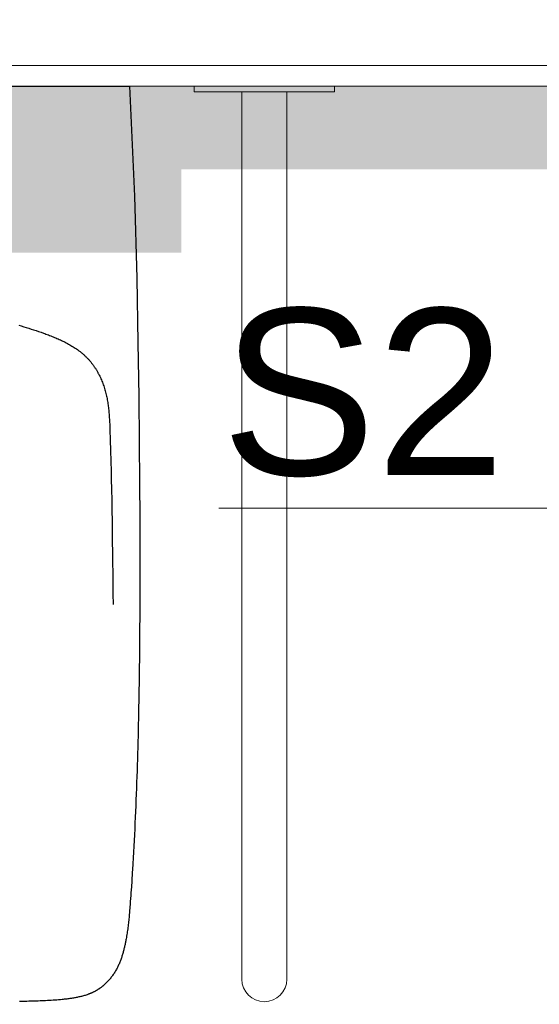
# Model space of a CAD drawing. Header units: millimetres. Extents: x -6792 to 22441, y -13430 to 4653.
# Tile 24 of 256: x -5602 to -5571, y -7996 to -7936. Entities that reach past the tile are written whole.
import ezdxf
from ezdxf import colors
from ezdxf.entities.mleader import LeaderData, LeaderLine
from ezdxf.math import Vec2, Vec3

# ---------------------------------------------------------------- set-up
doc = ezdxf.new("R2010")
doc.units = ezdxf.units.MM
for name, color, linetype, lineweight in [('_A_KOLORYSTYKA ŚCIAN', 40, 'Continuous', 5), ('_A_OPIS', 253, 'Continuous', 9), ('_A_ŚCIANY WEWNĘTRZNE', 7, 'Continuous', 13)]:
    doc.layers.add(name, color=color, linetype=linetype, lineweight=lineweight)
doc.layers.add('Wyposazenie Wew - Urzadzenia Sanitarne', color=6, linetype='Continuous')
doc.styles.get("Standard").update_dxf_attribs({"font": 'arial.ttf'})

# ---------------------------------------------------------------- blocks, each defined once
blk = doc.blocks.new('Poręcz NPS_Prosta')
at = {"linetype": 'Continuous', "lineweight": 20}
for p, q in [((4.225, 0), (-4.225, 0)), ((-4.225, -0.338), (-4.225, 0)), ((4.225, -0.338), (4.225, 0)), ((4.225, -0.338), (-4.225, -0.338)), ((-1.352, -0.338), (-1.352, -53.665)), ((1.352, -0.338), (1.352, -53.665))]:
    blk.add_line(p, q, dxfattribs=at)
blk.add_arc((0, -53.665), 1.352, 180, 0, dxfattribs=at)
blk = doc.blocks.new('Umywalka KOŁO_bez barier')
at = {"linetype": 'Continuous'}
for points in [[(-26.899, -0.001), (26.899, 0.001)], [(26.9, -0.004), (27.186, -6.611), (27.328, -11.533), (27.406, -15.427), (27.451, -18.652), (27.479, -21.408), (27.496, -23.818), (27.507, -25.96), (27.514, -27.891), (27.515, -28.918)], [(20.233, -14.364), (20.384, -14.407), (20.534, -14.452), (20.684, -14.497), (20.834, -14.543), (20.983, -14.59), (21.133, -14.638), (21.281, -14.687), (21.43, -14.737), (21.578, -14.788), (21.726, -14.84), (21.8, -14.866), (21.874, -14.893), (21.947, -14.92), (22.02, -14.947), (22.094, -14.975), (22.167, -15.003), (22.24, -15.032), (22.312, -15.061), (22.385, -15.091), (22.457, -15.121), (22.529, -15.152), (22.601, -15.183), (22.673, -15.215), (22.744, -15.248), (22.815, -15.281), (22.886, -15.315), (22.956, -15.35), (23.026, -15.385), (23.095, -15.421), (23.165, -15.458), (23.233, -15.496), (23.302, -15.534), (23.369, -15.573), (23.437, -15.614), (23.503, -15.655), (23.569, -15.697), (23.635, -15.74), (23.7, -15.784), (23.764, -15.829), (23.827, -15.875), (23.859, -15.898), (23.89, -15.922), (23.921, -15.946), (23.952, -15.97), (23.983, -15.995), (24.013, -16.019), (24.043, -16.044), (24.073, -16.07), (24.103, -16.095), (24.132, -16.121), (24.162, -16.147), (24.191, -16.173), (24.219, -16.2), (24.248, -16.227), (24.276, -16.254), (24.304, -16.282), (24.332, -16.31), (24.359, -16.338), (24.386, -16.366), (24.413, -16.394), (24.44, -16.423), (24.466, -16.452), (24.492, -16.482), (24.517, -16.512), (24.542, -16.542), (24.567, -16.572), (24.592, -16.602), (24.616, -16.633), (24.64, -16.664), (24.664, -16.695), (24.687, -16.727), (24.71, -16.758), (24.733, -16.79), (24.755, -16.822), (24.778, -16.855), (24.799, -16.887), (24.821, -16.92), (24.842, -16.953), (24.863, -16.986), (24.884, -17.02), (24.904, -17.053), (24.924, -17.087), (24.944, -17.121), (24.963, -17.155), (24.982, -17.189), (25.001, -17.223), (25.02, -17.258), (25.038, -17.292), (25.074, -17.362), (25.108, -17.433), (25.142, -17.503), (25.174, -17.575), (25.205, -17.647), (25.236, -17.719), (25.265, -17.792), (25.293, -17.865), (25.319, -17.939), (25.345, -18.013), (25.37, -18.087), (25.393, -18.162), (25.416, -18.237), (25.437, -18.312), (25.457, -18.388), (25.477, -18.464), (25.495, -18.54), (25.512, -18.617), (25.529, -18.693), (25.544, -18.77), (25.559, -18.847), (25.573, -18.924), (25.585, -19.002), (25.597, -19.079), (25.608, -19.157), (25.619, -19.234), (25.628, -19.312), (25.637, -19.39), (25.645, -19.468), (25.653, -19.546), (25.66, -19.624), (25.666, -19.702), (25.672, -19.78), (25.677, -19.858), (25.682, -19.937), (25.687, -20.015), (25.695, -20.171), (25.703, -20.328), (25.709, -20.484), (25.715, -20.641), (25.72, -20.798), (25.73, -21.111), (25.74, -21.424), (25.749, -21.737), (25.758, -22.051), (25.767, -22.364), (25.775, -22.677), (25.783, -22.99), (25.791, -23.304), (25.798, -23.617), (25.811, -24.244), (25.823, -24.87), (25.835, -25.497), (25.845, -26.124), (25.855, -26.75), (25.863, -27.377), (25.871, -28.004), (25.879, -28.631), (25.886, -29.257), (25.892, -29.884), (25.898, -30.511), (25.904, -31.138)], [(27.515, -28.918), (27.515, -29.267), (27.515, -29.617), (27.514, -29.966), (27.514, -30.315), (27.513, -30.665), (27.512, -31.014), (27.511, -31.363), (27.509, -31.712), (27.508, -32.062), (27.506, -32.411), (27.503, -32.76), (27.501, -33.11), (27.498, -33.459), (27.495, -33.808), (27.492, -34.157), (27.488, -34.507), (27.484, -34.856), (27.48, -35.205), (27.475, -35.555), (27.47, -35.904), (27.464, -36.253), (27.459, -36.602), (27.453, -36.952), (27.446, -37.301), (27.439, -37.65), (27.432, -37.999), (27.424, -38.348), (27.416, -38.698), (27.408, -39.047), (27.399, -39.396), (27.39, -39.745), (27.38, -40.094), (27.369, -40.444), (27.359, -40.793), (27.348, -41.142), (27.336, -41.491), (27.324, -41.84), (27.311, -42.189), (27.298, -42.538), (27.284, -42.887), (27.27, -43.236), (27.255, -43.585), (27.239, -43.934), (27.223, -44.283), (27.207, -44.632), (27.19, -44.981), (27.172, -45.33), (27.153, -45.678), (27.134, -46.027), (27.115, -46.376), (27.094, -46.725), (27.073, -47.073), (27.063, -47.248), (27.052, -47.422), (27.04, -47.596), (27.029, -47.77), (27.006, -48.119), (26.982, -48.467), (26.97, -48.642), (26.957, -48.816), (26.945, -48.99), (26.932, -49.164), (26.918, -49.338), (26.911, -49.425), (26.904, -49.512), (26.897, -49.599), (26.889, -49.686), (26.881, -49.773), (26.873, -49.86), (26.865, -49.947), (26.856, -50.034), (26.847, -50.121), (26.837, -50.208), (26.828, -50.295), (26.818, -50.381), (26.807, -50.468), (26.796, -50.555), (26.785, -50.641), (26.773, -50.728), (26.76, -50.814), (26.748, -50.901), (26.734, -50.987), (26.72, -51.073), (26.706, -51.159), (26.691, -51.245), (26.681, -51.3), (26.67, -51.356), (26.66, -51.411), (26.649, -51.466), (26.638, -51.521), (26.626, -51.575), (26.615, -51.63), (26.603, -51.685), (26.59, -51.74), (26.577, -51.794), (26.564, -51.849), (26.551, -51.903), (26.537, -51.957), (26.522, -52.012), (26.508, -52.066), (26.492, -52.12), (26.477, -52.173), (26.46, -52.227), (26.443, -52.281), (26.426, -52.334), (26.408, -52.387), (26.39, -52.44), (26.371, -52.493), (26.351, -52.545), (26.331, -52.597), (26.31, -52.649), (26.288, -52.701), (26.266, -52.753), (26.243, -52.804), (26.219, -52.855), (26.195, -52.905), (26.17, -52.955), (26.144, -53.005), (26.118, -53.055), (26.091, -53.104), (26.063, -53.153), (26.034, -53.201), (26.005, -53.249), (25.975, -53.297), (25.944, -53.344), (25.913, -53.391), (25.881, -53.437), (25.848, -53.483), (25.815, -53.528), (25.78, -53.572), (25.763, -53.594), (25.745, -53.616), (25.728, -53.638), (25.71, -53.659), (25.692, -53.681), (25.673, -53.702), (25.655, -53.723), (25.636, -53.744), (25.617, -53.765), (25.598, -53.786), (25.579, -53.806), (25.56, -53.826), (25.54, -53.846), (25.521, -53.866), (25.501, -53.886), (25.481, -53.906), (25.46, -53.925), (25.44, -53.944), (25.419, -53.964), (25.399, -53.982), (25.378, -54.001), (25.357, -54.02), (25.336, -54.038), (25.314, -54.056), (25.293, -54.074), (25.271, -54.092), (25.249, -54.109), (25.227, -54.127), (25.205, -54.144), (25.182, -54.161), (25.16, -54.177), (25.137, -54.194), (25.114, -54.21), (25.091, -54.226), (25.068, -54.242), (25.045, -54.258), (25.021, -54.273), (24.998, -54.288), (24.974, -54.303), (24.95, -54.318), (24.926, -54.333), (24.902, -54.347), (24.878, -54.361), (24.853, -54.375), (24.829, -54.388), (24.804, -54.402), (24.779, -54.415), (24.754, -54.428), (24.729, -54.44), (24.704, -54.453), (24.679, -54.465), (24.654, -54.477), (24.628, -54.488), (24.602, -54.5), (24.577, -54.511), (24.551, -54.522), (24.525, -54.532), (24.499, -54.543), (24.473, -54.553), (24.446, -54.563), (24.42, -54.573), (24.394, -54.582), (24.341, -54.601), (24.288, -54.618), (24.234, -54.635), (24.18, -54.651), (24.126, -54.666), (24.072, -54.681), (24.018, -54.695), (23.963, -54.708), (23.909, -54.721), (23.854, -54.734), (23.799, -54.745), (23.745, -54.757), (23.69, -54.768), (23.634, -54.778), (23.579, -54.788), (23.524, -54.798), (23.469, -54.807), (23.413, -54.816), (23.358, -54.824), (23.303, -54.832), (23.247, -54.84), (23.191, -54.847), (23.136, -54.855), (23.08, -54.861), (23.025, -54.868), (22.969, -54.874), (22.913, -54.88), (22.857, -54.886), (22.746, -54.896), (22.634, -54.906), (22.522, -54.915), (22.411, -54.924), (22.299, -54.931), (22.187, -54.939), (22.075, -54.946), (21.963, -54.952), (21.851, -54.958), (21.739, -54.963), (21.627, -54.969), (21.515, -54.973), (21.403, -54.978), (21.291, -54.982), (21.179, -54.985), (21.067, -54.988), (20.955, -54.991), (20.843, -54.994), (20.731, -54.996), (20.619, -54.997), (20.507, -54.999), (20.395, -55), (20.282, -55.001)]]:
    blk.add_lwpolyline(points, dxfattribs=at)
blk = doc.blocks.new('_Dot')
at = {"color": 0, "linetype": 'ByBlock', "lineweight": -2}
blk.add_line((-0.5, 0), (-1, 0), dxfattribs=at)
at = {"color": 0, "linetype": 'ByBlock', "const_width": 0.5}
blk.add_lwpolyline([(-0.25, 0, 1), (0.25, 0, 1)], format="xyb", close=True, dxfattribs=at)

msp = doc.modelspace()

# ---------------------------------------------------------------- linework, layer by layer
at = {"layer": '_A_KOLORYSTYKA ŚCIAN', "color": 43, "true_color": 0xcdaf74, "const_width": 5}
msp.add_lwpolyline([(-5770.82, -8157.97), (-5553.82, -8157.97), (-5553.82, -7942.97), (-5770.82, -7942.97)], close=True, dxfattribs=at)
at = {"layer": '_A_KOLORYSTYKA ŚCIAN', "color": 5, "true_color": 0x0000f5, "const_width": 5}
msp.add_lwpolyline([(-5652.082, -7947.97), (-5592.082, -7947.97)], dxfattribs=at)
at = {"layer": '_A_ŚCIANY WEWNĘTRZNE', "color": 251, "linetype": 'Continuous'}
msp.add_lwpolyline([(-5774.57, -7939.22), (-5550.07, -7939.22)], dxfattribs=at)
at = {"layer": '_A_ŚCIANY WEWNĘTRZNE', "ltscale": 20}
msp.add_lwpolyline([(-5773.32, -7940.47), (-5551.32, -7940.47)], dxfattribs=at)

# ---------------------------------------------------------------- block references
at = {"layer": 'Wyposazenie Wew - Urzadzenia Sanitarne'}
msp.add_blockref('Umywalka KOŁO_bez barier', (-5622.09, -7940.47), dxfattribs=at)
at = {"layer": 'Wyposazenie Wew - Urzadzenia Sanitarne', "xscale": -1, "rotation": 359.9999999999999}
msp.add_blockref('Poręcz NPS_Prosta', (-5587.09, -7940.47), dxfattribs=at)

# ---------------------------------------------------------------- leaders
at = {"layer": '_A_OPIS', "linetype": 'ByBlock'}
ml = msp.add_multileader_mtext('Standard', dxfattribs=at)
ml.set_content('COKOLIKI PRZYŚCIENNE O WYS. OK. 7-8 CM\\PZ PŁYTEK FORMATU 60X120CM CIĘTYCH\\PWZDŁUŻ NA 7-8 NP. OPTIMUM GRAND\\PCOLOURS GRAPHITE MAT FUGA 2 MM\\PO KOLORZE ZBLIŻONYM DO\\PPŁYTKI (GRAFIT)', color=256)
ml.set_leader_properties(color=256, linetype='ByLayer', lineweight=-1)
ml.set_arrow_properties(name='DOT')
ml.build(insert=Vec2(0, 0))
ml.multileader.update_dxf_attribs({"text_left_attachment_type": 6, "text_right_attachment_type": 5, "dogleg_length": 3, "arrow_head_size": 6})
ctx = ml.context
ctx.base_point, ctx.char_height, ctx.arrow_head_size, ctx.plane_origin, ctx.plane_x_axis, ctx.plane_y_axis = Vec3(-5565.753, -7773.837), 5, 6, Vec3(-5724.826, -8322.544), Vec3(-1, 0.00063), Vec3(-0.00063, -1)
ctx.left_attachment, ctx.right_attachment = 6, 5
notes = []
notes.append((ctx, [(0, (1, 1, 0), (-5724.518, -7828.12), (1, -0.00063), 5.014, [(0, [(-5724.458, -7738.784)], 0, [])])]))
ctx.mtext.insert, ctx.mtext.text_direction, ctx.mtext.rotation, ctx.mtext.line_spacing_factor, ctx.mtext.flow_direction = Vec3(-5717.466, -7767.272), Vec3(1, -0.00063), 6.282556, 1.2, 5
ml = msp.add_multileader_mtext('Standard', dxfattribs=at)
ml.set_content('S2', color=256)
ml.set_leader_properties(color=256, linetype='ByLayer', lineweight=-1)
ml.set_arrow_properties(name='DOT')
ml.build(insert=Vec2(0, 0))
ml.multileader.update_dxf_attribs({"text_left_attachment_type": 6, "text_right_attachment_type": 6, "dogleg_length": 3, "arrow_head_size": 6})
ctx = ml.context
ctx.base_point, ctx.char_height, ctx.arrow_head_size, ctx.plane_origin = Vec3(-5591.689, -7965.83), 10, 6, Vec3(-5551.32, -7940.47)
ctx.left_attachment, ctx.right_attachment = 6, 6
notes.append((ctx, [(0, (1, 1, 0), (-5569.722, -7965.83), (-1, 0), 2.244, [(0, [(-5551.32, -7940.47)], 0, [])])]))
ctx.mtext.insert, ctx.mtext.line_spacing_factor, ctx.mtext.flow_direction = Vec3(-5589.689, -7953.83), 1.2, 5
ml = msp.add_multileader_mtext('Standard', dxfattribs=at)
ml.set_content('COKOLIKI PRZYŚCIENNE O WYS. OK. 7-8 CM\\PZ PŁYTEK FORMATU 60X120CM CIĘTYCH\\PWZDŁUŻ NA 7-8 NP. OPTIMUM GRAND\\PCOLOURS GRAPHITE MAT FUGA 2 MM\\PO KOLORZE ZBLIŻONYM DO\\PPŁYTKI (GRAFIT)', color=256)
ml.set_leader_properties(color=256, linetype='ByLayer', lineweight=-1)
ml.set_arrow_properties(name='DOT')
ml.build(insert=Vec2(0, 0))
ml.multileader.update_dxf_attribs({"text_left_attachment_type": 6, "text_right_attachment_type": 5, "dogleg_length": 3, "arrow_head_size": 6})
ctx = ml.context
ctx.base_point, ctx.char_height, ctx.arrow_head_size, ctx.plane_origin, ctx.plane_x_axis, ctx.plane_y_axis = Vec3(-5380.76, -7980.558), 5, 6, Vec3(-4827.768, -7922.703), Vec3(-0.00063, -1), Vec3(1, -0.00063)
ctx.left_attachment, ctx.right_attachment = 6, 5
notes.append((ctx, [(1, (1, 1, 0), (-5380.757, -7975.544), (-0.00063, -1), 5.014, [(0, [(-5342.938, -7975.544)], 0, [])])]))
ctx.mtext.insert, ctx.mtext.text_direction, ctx.mtext.rotation, ctx.mtext.line_spacing_factor, ctx.mtext.flow_direction = Vec3(-5374.291, -7982.562), Vec3(-0.00063, -1), 4.711759, 1.2, 5
for ctx, leaders in notes:
    for number, flags, end, landing, length, lines in leaders:
        leader = LeaderData()
        leader.index, (leader.has_last_leader_line, leader.has_dogleg_vector, leader.attachment_direction) = number, flags
        leader.last_leader_point, leader.dogleg_vector, leader.dogleg_length = Vec3(end), Vec3(landing), length
        for number, points, colour, breaks in lines:
            line = LeaderLine()
            line.index, line.vertices, line.color, line.breaks = number, Vec3.list(points), colors.encode_raw_color(colour), breaks
            leader.lines.append(line)
        ctx.leaders.append(leader)

doc.saveas('drawing.dxf')
